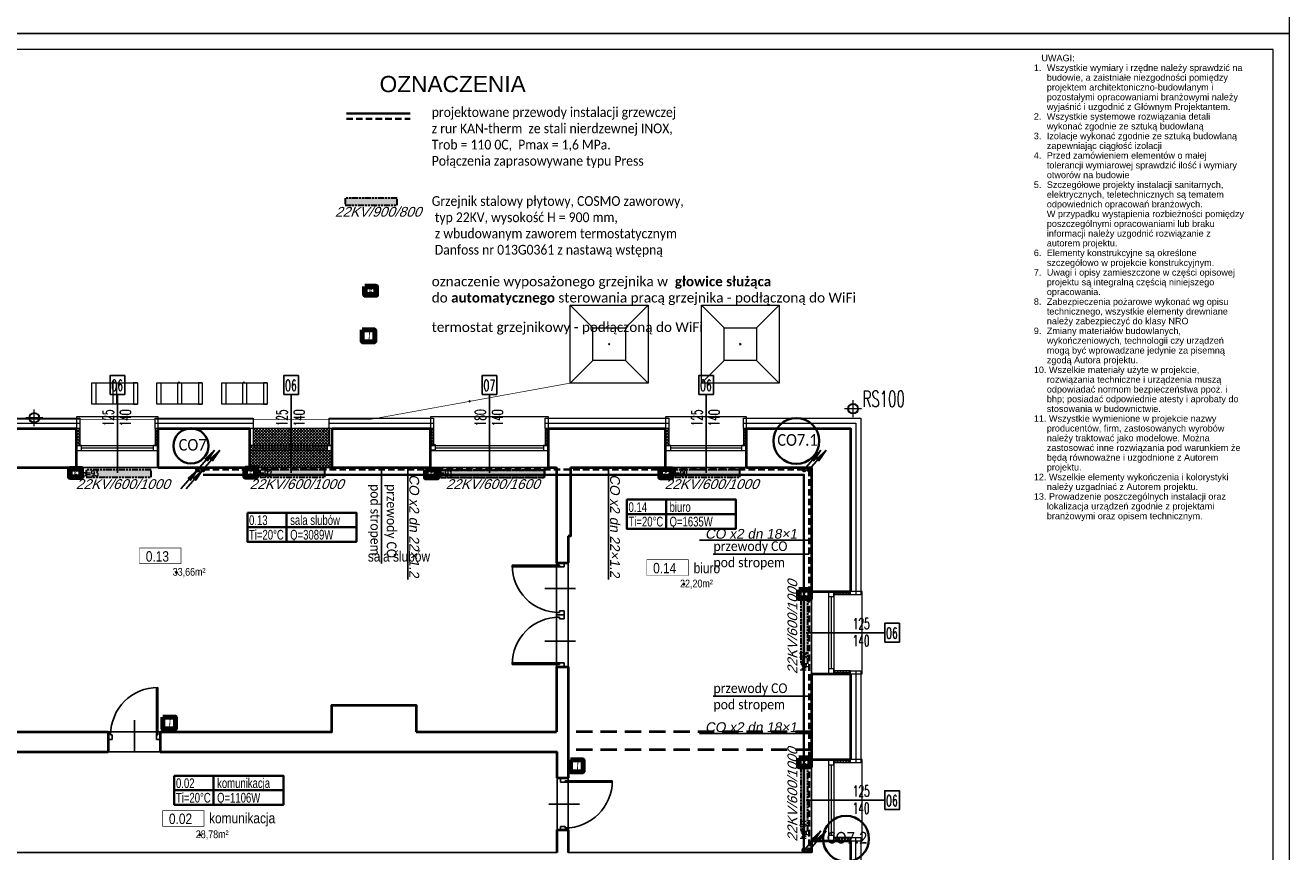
# Model space of a CAD drawing. Header units: millimetres. Extents: x 8949 to 48457, y -1077 to 15217.
# Tile 28 of 63: x 21632 to 23581, y 10060 to 11332. Entities that reach past the tile are written whole.
import ezdxf
from ezdxf.enums import TextEntityAlignment as Align

# ---------------------------------------------------------------- set-up
doc = ezdxf.new("R2010")
doc.units = ezdxf.units.MM
for name, pattern in [('DASHED', [0.75, 0.5, -0.25]), ('HIDDEN', [9.525, 6.35, -3.175]), ('PHANTOM', [29.5, 9.5, -1.5, 3, -1.5, 3, -1.5, 9.5])]:
    doc.linetypes.add(name, pattern=pattern)
for name, color, linetype, lineweight in [('0A_KONSTR', 250, 'Continuous', 40), ('0A_OCIEPLENIE', 30, 'Continuous', 9), ('0A_OPISY POM', 7, 'Continuous', 9), ('0A_POMOCNICZE', 30, 'Continuous', 9), ('0A_STOLARKA', 140, 'Continuous', 9), ('0Z_OPISY', 7, 'Continuous', 9), ('__ IS co_OZN POM', 6, 'Continuous', 35), ('___CO', 1, 'Continuous', 25), ('___IS GRZEJNIKI', 1, 'PHANTOM', 30), ('___IS OPIS PIONÓW', 2, 'Continuous', 25), ('___IS OPIS SREDNIC CO', 2, 'Continuous', 25), ('___IS PION CO', 1, 'Continuous', 25), ('__IS TERMOSTAT', 6, 'Continuous', 25), ('A_WIDOK', 40, 'Continuous', 15)]:
    doc.layers.add(name, color=color, linetype=linetype, lineweight=lineweight)
for name, color, linetype in [('___IS OPIS KS', 2, 'Continuous'), ('_a_drzwi', 2, 'Continuous'), ('Opisy', 4, 'Continuous')]:
    doc.layers.add(name, color=color, linetype=linetype)
doc.styles.add('1', font='simplex.shx', dxfattribs={"width": 0.6})
doc.styles.add('1_50', font='simplex.shx', dxfattribs={"width": 0.6})
doc.styles.add('ARIAL 2', font='ARIALN.TTF')
doc.styles.add('ETYKIETY_PRZEWODOW', font='arial.ttf', dxfattribs={"oblique": 10, "height": 10})
doc.styles.add('m1_romans', font='romans.shx', dxfattribs={"width": 0.8})
doc.styles.get("Standard").update_dxf_attribs({"font": 'arial.ttf'})
doc.linetypes.add('BATTING', pattern='A,0.00254,-2.54,[134,ltypeshp.shx,S=2.54,R=0,X=-2.54,Y=0],-5.08,[134,ltypeshp.shx,S=2.54,R=180,X=2.54,Y=0],-2.54', length=10.16254)
pattern_1 = [(45, (8036.6012, -1083.5184), (-2.24506403, 2.24506403), []), (135, (8036.6012, -1083.5184), (-2.24506403, -2.24506403), [])]

# ---------------------------------------------------------------- blocks, each defined once
blk = doc.blocks.new('A$C372b6b25')
at = {"layer": '_a_drzwi'}
for p, q in [((3.3, -4.4), (3.3, 63.9)), ((5.6, -4.4), (5.6, 63.9)), ((0, 0), (3.3, 0)), ((37, 16.7), (37, -27.8)), ((5.6, -11.1), (0, -11.1)), ((3.3, 0), (3.3, -4.4)), ((3.3, -4.4), (5.6, -4.4)), ((5.6, -4.4), (5.6, -11.1)), ((69.4, -4.4), (69.4, -11.1)), ((71.7, -4.4), (69.4, -4.4)), ((69.4, -11.1), (75, -11.1)), ((71.7, 0), (71.7, -4.4)), ((75, 0), (71.7, 0))]:
    blk.add_line(p, q, dxfattribs=at)
for points in [[(0, 0), (0, -11.1)], [(75, 0), (75, -11.1)]]:
    blk.add_lwpolyline(points, dxfattribs=at)
blk.add_arc((3.3, -4.4), 68.3, 0, 90, dxfattribs=at)
blk = doc.blocks.new('A$C3A1D35A0')
at = {"layer": '___IS PION CO'}
blk.add_hatch(color=2, dxfattribs=at).paths.add_polyline_path([(0, 39.5), (-2.4, 19.9), (0, 19.9), (2.4, 19.9)])
at = {"layer": '___IS PION CO', "color": 2}
for points in [[(0, 39.5), (-2.4, 19.9), (0, 19.9)], [(0, 39.5), (0, 0)], [(0, 39.5), (0, 0)], [(0, 39.5), (2.4, 19.9), (0, 19.9)]]:
    blk.add_lwpolyline(points, dxfattribs=at)
blk = doc.blocks.new('A$C4648537D')
at = {"layer": '__IS TERMOSTAT', "lineweight": 80}
blk.add_lwpolyline([(-9.6, 18.2), (9.6, 18.2), (9.6, 0), (-9.6, 0)], close=True, dxfattribs=at)
at = {"layer": '__IS TERMOSTAT', "insert": (-2.4, 16.7), "char_height": 15, "attachment_point": 1, "style": '1_50'}
blk.add_mtext('{\\fCalibri|b0|i1|c238|p34;T}', dxfattribs=at)
blk = doc.blocks.new('A$C6DEA4D90')
at = {"layer": '__IS TERMOSTAT', "color": 2, "lineweight": 90}
blk.add_lwpolyline([(-8.8, 12.8), (8.8, 12.8), (8.8, 0), (-8.8, 0)], close=True, dxfattribs=at)
at = {"layer": '__IS TERMOSTAT', "insert": (-2.7, 15.5), "char_height": 12, "attachment_point": 1, "style": '1_50'}
blk.add_mtext('{\\fCalibri|b0|i0|c238|p34;\\C2;g}', dxfattribs=at)

msp = doc.modelspace()

# ---------------------------------------------------------------- hatches: boundary and pattern name
at = {"layer": '0A_OCIEPLENIE', "transparency": 33554687}
h = msp.add_hatch(dxfattribs=at)
h.set_pattern_fill('ANSI37', color=256)
h.set_pattern_definition(pattern_1)
h.paths.add_polyline_path([(21716.2, 10711.4), (21711.2, 10711.4), (21711.2, 10685.4), (21716.2, 10685.4)])
h.paths.add_polyline_path([(21837.2, 10711.4), (21832.2, 10711.4), (21832.2, 10685.4), (21837.2, 10685.4)])
h = msp.add_hatch(dxfattribs=at)
h.set_pattern_fill('ANSI37', color=256)
h.set_pattern_definition(pattern_1)
h.paths.add_polyline_path([(21978.2, 10685.4), (21983.2, 10685.4), (21983.2, 10711.4), (21978.2, 10711.4)], flags=17)
h.paths.add_polyline_path([(22097.2, 10677.4), (22097.2, 10685.4), (22100.2, 10685.4), (22100.2, 10711.4), (21978.2, 10711.4), (21978.2, 10651.4), (22105.2, 10651.4), (22105.2, 10677.4)])
h = msp.add_hatch(dxfattribs=at)
h.set_pattern_fill('ANSI37', color=256)
h.set_pattern_definition(pattern_1)
h.paths.add_polyline_path([(22438.2, 10711.4), (22433.2, 10711.4), (22433.2, 10685.4), (22438.2, 10685.4)])
h.paths.add_polyline_path([(22261.2, 10711.4), (22256.2, 10711.4), (22256.2, 10686.4), (22261.2, 10686.4)])
h = msp.add_hatch(dxfattribs=at)
h.set_pattern_fill('ANSI37', color=256)
h.set_pattern_definition(pattern_1)
h.paths.add_polyline_path([(22623.2, 10711.4), (22618.2, 10711.4), (22618.2, 10685.4), (22623.2, 10685.4)])
h.paths.add_polyline_path([(22743.2, 10711.4), (22738.2, 10711.4), (22738.2, 10685.4), (22743.2, 10685.4)])
h = msp.add_hatch(dxfattribs=at)
h.set_pattern_fill('ANSI37', color=256)
h.set_pattern_definition(pattern_1)
h.paths.add_polyline_path([(22903.2, 10455.4), (22903.2, 10460.4), (22877.2, 10460.4), (22877.2, 10455.4)])
h.paths.add_polyline_path([(22877.2, 10338.4), (22877.2, 10333.4), (22903.2, 10333.4), (22903.2, 10338.4)])
h = msp.add_hatch(dxfattribs=at)
h.set_pattern_fill('ANSI37', color=256)
h.set_pattern_definition(pattern_1)
h.paths.add_polyline_path([(22903.2, 10196.4), (22903.2, 10201.4), (22877.2, 10201.4), (22877.2, 10196.4)])
h.paths.add_polyline_path([(22877.2, 10081.4), (22877.2, 10076.4), (22903.2, 10076.4), (22903.2, 10081.4)])
at = {"layer": '___IS GRZEJNIKI'}
for points in [[(22125, 11066.4), (22125, 11055.4), (22205, 11055.4), (22205, 11066.4)], [(21726.2, 10647.6), (21726.2, 10636.6), (21826.2, 10636.6), (21826.2, 10647.6)], [(21993.7, 10647.6), (21993.7, 10636.6), (22093.7, 10636.6), (22093.7, 10647.6)], [(22271.7, 10647.1), (22271.7, 10636.1), (22431.7, 10636.1), (22431.7, 10647.1)], [(22632.7, 10647.6), (22632.7, 10636.6), (22732.7, 10636.6), (22732.7, 10647.6)], [(22826.5, 10348.9), (22837.5, 10348.9), (22837.5, 10448.9), (22826.5, 10448.9)], [(22826.5, 10090.9), (22837.5, 10090.9), (22837.5, 10190.9), (22826.5, 10190.9)]]:
    msp.add_hatch(color=256, dxfattribs=at).paths.add_polyline_path(points)

# ---------------------------------------------------------------- linework, layer by layer
at = {"layer": '0A_KONSTR'}
for points in [[(21565.2, 10711.4), (21711.2, 10711.4)], [(21711.2, 10651.4), (21711.2, 10711.4)], [(21837.2, 10651.4), (21837.2, 10711.4)], [(21837.2, 10711.4), (21978.2, 10711.4)], [(21978.2, 10651.4), (21978.2, 10711.4)], [(22105.2, 10651.4), (22105.2, 10711.4)], [(22105.2, 10711.4), (22256.2, 10711.4)], [(22256.2, 10651.4), (22256.2, 10711.4)], [(22438.2, 10651.4), (22438.2, 10711.4)], [(22438.2, 10711.4), (22618.2, 10711.4)], [(22618.2, 10651.4), (22618.2, 10711.4)], [(22743.2, 10651.4), (22743.2, 10711.4)], [(22743.2, 10711.4), (22903.2, 10711.4), (22903.2, 10460.4)], [(21610.2, 10651.4), (21711.2, 10651.4)], [(21837.2, 10651.4), (21978.2, 10651.4)], [(22105.2, 10651.4), (22256.2, 10651.4)], [(22438.2, 10651.4), (22450.2, 10651.4)], [(22450.2, 10651.4), (22450.2, 10504.4)], [(22472.2, 10651.4), (22472.2, 10545.4), (22468.2, 10545.4)], [(22472.2, 10651.4), (22618.2, 10651.4)], [(22743.2, 10651.4), (22843.2, 10651.4)], [(22843.2, 10651.4), (22843.2, 10460.4)], [(22468.2, 10545.4), (22468.2, 10504.4)], [(22450.2, 10504.4), (22468.2, 10504.4)], [(22843.2, 10460.4), (22903.2, 10460.4)], [(22450.2, 10344.4), (22450.2, 10244.4)], [(22450.2, 10344.4), (22468.2, 10344.4)], [(22468.2, 10344.4), (22468.2, 10173.4)], [(22843.2, 10333.4), (22843.2, 10201.4)], [(22843.2, 10333.4), (22903.2, 10333.4)], [(22903.2, 10333.4), (22903.2, 10201.4)], [(21840.2, 10244.4), (22104.2, 10244.4), (22104.2, 10285.4), (22234.2, 10285.4), (22234.2, 10244.4)], [(21610.2, 10244.4), (21760.2, 10244.4)], [(21760.2, 10244.4), (21760.2, 10213.4)], [(21840.2, 10244.4), (21840.2, 10213.4)], [(22234.2, 10244.4), (22450.2, 10244.4)], [(21586.2, 10213.4), (21760.2, 10213.4)], [(21840.2, 10213.4), (22451.2, 10213.4)], [(22451.2, 10173.4), (22451.2, 10213.4)], [(22843.2, 10201.4), (22903.2, 10201.4)], [(22451.2, 10173.4), (22468.2, 10173.4)], [(22451.2, 10058.4), (22451.2, 10093.4)], [(22451.2, 10093.4), (22468.2, 10093.4)], [(22468.2, 10093.4), (22468.2, 10058.4)], [(22843.2, 10076.4), (22843.2, 10058.4)], [(22843.2, 10076.4), (22903.2, 10076.4)], [(22903.2, 10076.4), (22903.2, 9937.4)]]:
    msp.add_lwpolyline(points, dxfattribs=at)
at = {"layer": '0A_KONSTR', "linetype": 'DASHED', "ltscale": 50}
for points in [[(22843.2, 10244.4), (22468.2, 10244.4)], [(22843.2, 10216.4), (22468.2, 10216.4)]]:
    msp.add_lwpolyline(points, dxfattribs=at)
at = {"layer": '0A_KONSTR'}
for p in [(21865.4, 10489.5), (22646.6, 10471.5), (21901, 10085.3)]:
    msp.add_point(p, dxfattribs=at)
at = {"layer": '0A_OCIEPLENIE'}
for points in [[(21565.2, 10711.4), (21565.2, 10727.4), (21716.2, 10727.4), (21716.2, 10711.4), (21711.2, 10711.4)], [(21837.2, 10711.4), (21832.2, 10711.4), (21832.2, 10727.4), (21983.2, 10727.4), (21983.2, 10711.4), (21978.2, 10711.4)], [(22105.2, 10711.4), (22100.2, 10711.4), (22100.2, 10727.4), (22261.2, 10727.4), (22261.2, 10711.4), (22256.2, 10711.4)], [(22438.2, 10711.4), (22433.2, 10711.4), (22433.2, 10727.4), (22623.2, 10727.4), (22623.2, 10711.4), (22618.2, 10711.4)], [(22743.2, 10711.4), (22738.2, 10711.4), (22738.2, 10727.4), (22919.2, 10727.4), (22919.2, 10455.4), (22903.2, 10455.4), (22903.2, 10460.4)], [(21716.2, 10711.4), (21716.2, 10685.4)], [(21832.2, 10711.4), (21832.2, 10685.4)], [(21983.2, 10711.4), (21983.2, 10685.4)], [(22100.2, 10711.4), (22100.2, 10685.4)], [(22261.2, 10711.4), (22261.2, 10686.4)], [(22433.2, 10711.4), (22433.2, 10685.4)], [(22623.2, 10711.4), (22623.2, 10685.4)], [(22738.2, 10711.4), (22738.2, 10685.4)], [(22903.2, 10455.4), (22877.2, 10455.4)], [(22903.2, 10338.4), (22877.2, 10338.4)], [(22903.2, 10333.4), (22903.2, 10338.4), (22919.2, 10338.4), (22919.2, 10196.4), (22903.2, 10196.4), (22903.2, 10201.4)], [(22903.2, 10196.4), (22877.2, 10196.4)], [(22903.2, 10081.4), (22877.2, 10081.4)]]:
    msp.add_lwpolyline(points, dxfattribs=at)
at = {"layer": '0A_OCIEPLENIE', "linetype": 'BATTING', "lineweight": 18, "ltscale": 0.75}
for points in [[(21565.2, 10719.4), (21716.2, 10719.4)], [(21832.2, 10719.4), (21983.2, 10719.4)], [(22100.2, 10719.4), (22261.2, 10719.4)], [(22433.2, 10719.4), (22623.2, 10719.4)], [(22738.2, 10719.4), (22911.2, 10719.4), (22911.2, 10455.4)], [(22911.2, 10338.4), (22911.2, 10196.4)], [(22911.2, 9932.4), (22911.2, 10081.4)]]:
    msp.add_lwpolyline(points, dxfattribs=at)
at = {"layer": '0A_OCIEPLENIE'}
msp.add_lwpolyline([(22903.2, 10076.4), (22903.2, 10081.4), (22919.2, 10081.4), (22919.2, 9932.4), (22903.2, 9932.4), (22903.2, 9937.4)], close=True, dxfattribs=at)
at = {"layer": '0A_OPISY POM', "const_width": 1}
for points in [[(21808.3, 10527.2), (21872.1, 10527.2), (21872.1, 10503), (21808.3, 10503)], [(22589.5, 10509.3), (22653.3, 10509.3), (22653.3, 10485), (22589.5, 10485)], [(21843.9, 10123), (21907.7, 10123), (21907.7, 10098.8), (21843.9, 10098.8)]]:
    msp.add_lwpolyline(points, close=True, dxfattribs=at)
at = {"layer": '0A_POMOCNICZE', "lineweight": 13, "ltscale": 3}
for points in [[(22471.4, 10781.3), (22471.4, 10901.3), (22591.4, 10901.3), (22591.4, 10781.3), (22471.4, 10781.3), (22506.4, 10816.3)], [(22506.4, 10866.3), (22471.4, 10901.3)], [(22556.4, 10866.3), (22591.4, 10901.3)], [(22673.5, 10781.3), (22673.5, 10901.3), (22793.5, 10901.3), (22793.5, 10781.3), (22673.5, 10781.3), (22708.5, 10816.3)], [(22708.5, 10866.3), (22673.5, 10901.3)], [(22758.5, 10866.3), (22793.5, 10901.3)], [(22530.3, 10840.2), (22532.4, 10842.3)], [(22532.4, 10840.2), (22530.3, 10842.3)], [(22732.4, 10840.2), (22734.5, 10842.3)], [(22734.5, 10840.2), (22732.4, 10842.3)], [(22591.4, 10781.3), (22556.4, 10816.3)], [(22793.5, 10781.3), (22758.5, 10816.3)], [(21735, 10749), (21735, 10782), (21805, 10782), (21805, 10749), (21735, 10749)], [(21735, 10782), (21741, 10782), (21741, 10749), (21735, 10749)], [(21765, 10782), (21773, 10782), (21773, 10749), (21765, 10749)], [(21767, 10782), (21767, 10749)], [(21768, 10781), (21770.1, 10783.1)], [(21770.1, 10781), (21768, 10783.1)], [(21805, 10782), (21799, 10782), (21799, 10749), (21805, 10749)], [(21835, 10749), (21835, 10782), (21905, 10782), (21905, 10749), (21835, 10749)], [(21835, 10782), (21841, 10782), (21841, 10749), (21835, 10749)], [(21865, 10782), (21873, 10782), (21873, 10749), (21865, 10749)], [(21867, 10782), (21867, 10749)], [(21868, 10781), (21870.1, 10783.1)], [(21870.1, 10781), (21868, 10783.1)], [(21905, 10782), (21899, 10782), (21899, 10749), (21905, 10749)], [(21935, 10749), (21935, 10782), (22005, 10782), (22005, 10749), (21935, 10749)], [(21935, 10782), (21941, 10782), (21941, 10749), (21935, 10749)], [(21965, 10782), (21973, 10782), (21973, 10749), (21965, 10749)], [(21967, 10782), (21967, 10749)], [(21968, 10781), (21970.1, 10783.1)], [(21970.1, 10781), (21968, 10783.1)], [(22005, 10782), (21999, 10782), (21999, 10749), (22005, 10749)], [(22316, 10752.2), (22318.1, 10754.4)], [(22318.1, 10752.2), (22316, 10754.4)]]:
    msp.add_lwpolyline(points, dxfattribs=at)
for points in [[(22506.4, 10866.3), (22556.4, 10866.3), (22556.4, 10816.3), (22506.4, 10816.3)], [(22708.5, 10866.3), (22758.5, 10866.3), (22758.5, 10816.3), (22708.5, 10816.3)]]:
    msp.add_lwpolyline(points, close=True, dxfattribs=at)
at = {"layer": '0A_POMOCNICZE', "linetype": 'DASHED', "lineweight": 13, "ltscale": 50, "const_width": 1}
msp.add_lwpolyline([(22471.4, 10781.3), (22162.8, 10725.3), (21584.7, 10725.3)], dxfattribs=at)
at = {"layer": '0A_STOLARKA'}
for p, q in [((21711.2, 10685.4), (21837.2, 10685.4)), ((21719.2, 10681.4), (21829.2, 10681.4)), ((21978.2, 10685.4), (22105.2, 10685.4)), ((21986.2, 10681.4), (22097.2, 10681.4)), ((22256.2, 10685.4), (22438.2, 10685.4)), ((22264.2, 10681.4), (22430.2, 10681.4)), ((22618.2, 10685.4), (22743.2, 10685.4)), ((22626.2, 10681.4), (22735.2, 10681.4)), ((21711.2, 10677.4), (21837.2, 10677.4)), ((21978.2, 10677.4), (22105.2, 10677.4)), ((22256.2, 10677.4), (22438.2, 10677.4)), ((22618.2, 10677.4), (22743.2, 10677.4)), ((22869.2, 10460.4), (22869.2, 10333.4)), ((22873.2, 10452.4), (22873.2, 10341.4)), ((22877.2, 10460.4), (22877.2, 10333.4)), ((22869.2, 10201.4), (22869.2, 10076.4)), ((22873.2, 10193.4), (22873.2, 10084.4)), ((22877.2, 10201.4), (22877.2, 10076.4))]:
    msp.add_line(p, q, dxfattribs=at)
for points in [[(21837.2, 10729.4), (21711.2, 10729.4), (21711.2, 10651.4), (21837.2, 10651.4)], [(22438.2, 10729.4), (22256.2, 10729.4), (22256.2, 10651.4), (22438.2, 10651.4)], [(22743.2, 10729.4), (22618.2, 10729.4), (22618.2, 10651.4), (22743.2, 10651.4)], [(22105.2, 10711.4), (21978.2, 10711.4), (21978.2, 10651.4), (22105.2, 10651.4)], [(21719.2, 10677.4), (21719.2, 10685.4), (21711.2, 10685.4), (21711.2, 10677.4)], [(21837.2, 10677.4), (21837.2, 10685.4), (21829.2, 10685.4), (21829.2, 10677.4)], [(21986.2, 10677.4), (21986.2, 10685.4), (21978.2, 10685.4), (21978.2, 10677.4)], [(22105.2, 10677.4), (22105.2, 10685.4), (22097.2, 10685.4), (22097.2, 10677.4)], [(22264.2, 10678.4), (22264.2, 10686.4), (22256.2, 10686.4), (22256.2, 10678.4)], [(22264.2, 10677.4), (22264.2, 10685.4), (22256.2, 10685.4), (22256.2, 10677.4)], [(22438.2, 10677.4), (22438.2, 10685.4), (22430.2, 10685.4), (22430.2, 10677.4)], [(22438.2, 10677.4), (22438.2, 10685.4), (22430.2, 10685.4), (22430.2, 10677.4)], [(22626.2, 10677.4), (22626.2, 10685.4), (22618.2, 10685.4), (22618.2, 10677.4)], [(22743.2, 10677.4), (22743.2, 10685.4), (22735.2, 10685.4), (22735.2, 10677.4)], [(22921.2, 10333.4), (22921.2, 10460.4), (22843.2, 10460.4), (22843.2, 10333.4)], [(22869.2, 10452.4), (22877.2, 10452.4), (22877.2, 10460.4), (22869.2, 10460.4)], [(22869.2, 10333.4), (22877.2, 10333.4), (22877.2, 10341.4), (22869.2, 10341.4)], [(22921.2, 10076.4), (22921.2, 10201.4), (22843.2, 10201.4), (22843.2, 10076.4)], [(22869.2, 10193.4), (22877.2, 10193.4), (22877.2, 10201.4), (22869.2, 10201.4)], [(22869.2, 10076.4), (22877.2, 10076.4), (22877.2, 10084.4), (22869.2, 10084.4)]]:
    msp.add_lwpolyline(points, close=True, dxfattribs=at)
at = {"layer": '0Z_OPISY'}
for points in [[(20379.1, 11320), (23579.1, 11320), (23579.1, 13420), (20379.1, 13420)], [(20379.1, 9220), (23579.1, 9220), (23579.1, 11320), (20379.1, 11320)], [(20404.1, 9245), (23554.1, 9245), (23554.1, 11295), (20404.1, 11295)]]:
    msp.add_lwpolyline(points, close=True, dxfattribs=at)
at = {"layer": '__ IS co_OZN POM'}
for p, q in [((22558.6, 10579.5), (22726.7, 10579.5)), ((21974.4, 10559.3), (22142.4, 10559.3)), ((21861.9, 10154.3), (22029.9, 10154.3))]:
    msp.add_line(p, q, dxfattribs=at)
for points in [[(22558.6, 10601.9), (22726.7, 10601.9), (22726.7, 10557.1), (22558.6, 10557.1)], [(21974.4, 10581.7), (22142.4, 10581.7), (22142.4, 10537), (21974.4, 10537)], [(21861.9, 10176.6), (22029.9, 10176.6), (22029.9, 10131.9), (21861.9, 10131.9)]]:
    msp.add_lwpolyline(points, close=True, dxfattribs=at)
for points in [[(22619.1, 10557.1), (22619.1, 10601.9)], [(22034.9, 10537), (22034.9, 10581.7)], [(21922.4, 10131.9), (21922.4, 10176.6)]]:
    msp.add_lwpolyline(points, dxfattribs=at)
at = {"layer": '___CO', "lineweight": 35, "ltscale": 20}
msp.add_lwpolyline([(22126.8, 11196.5), (22225.3, 11196.5)], dxfattribs=at)
at = {"layer": '___CO', "linetype": 'DASHED', "lineweight": 35, "ltscale": 20}
for points in [[(22126.8, 11188.5), (22225.3, 11188.5)], [(21906.1, 10648.2), (22839.5, 10648.2), (22839.5, 10061.9)]]:
    msp.add_lwpolyline(points, dxfattribs=at)
at = {"layer": '___CO', "linetype": 'ByBlock', "lineweight": 35, "ltscale": 20}
msp.add_lwpolyline([(21906.1, 10640.2), (22831.5, 10640.2), (22831.5, 10061.9)], dxfattribs=at)
at = {"layer": '___IS GRZEJNIKI'}
for points in [[(22125, 11066.4), (22125, 11055.4), (22205, 11055.4), (22205, 11066.4), (22125, 11066.4)], [(21726.2, 10647.6), (21726.2, 10636.6), (21826.2, 10636.6), (21826.2, 10647.6), (21726.2, 10647.6)], [(21993.7, 10647.6), (21993.7, 10636.6), (22093.7, 10636.6), (22093.7, 10647.6), (21993.7, 10647.6)], [(22271.7, 10647.1), (22271.7, 10636.1), (22431.7, 10636.1), (22431.7, 10647.1), (22271.7, 10647.1)], [(22271.7, 10647.1), (22431.7, 10647.1), (22431.7, 10636.1), (22271.7, 10636.1), (22271.7, 10647.1)], [(22632.7, 10647.6), (22632.7, 10636.6), (22732.7, 10636.6), (22732.7, 10647.6), (22632.7, 10647.6)], [(22826.5, 10348.9), (22837.5, 10348.9), (22837.5, 10448.9), (22826.5, 10448.9), (22826.5, 10348.9)], [(22826.5, 10090.9), (22837.5, 10090.9), (22837.5, 10190.9), (22826.5, 10190.9), (22826.5, 10090.9)]]:
    msp.add_lwpolyline(points, dxfattribs=at)
at = {"layer": '___IS OPIS PIONÓW', "color": 2, "lineweight": 35}
for centre, radius in [((22819.7, 10692.2), 35.3), ((21887.4, 10684.7), 27), ((22896.2, 10079.5), 35.3)]:
    msp.add_circle(centre, radius, dxfattribs=at)
at = {"layer": '___IS OPIS SREDNIC CO', "color": 2, "ltscale": 20}
for p, q in [((22221.4, 10651.4), (22221.4, 10478.9)), ((22530.5, 10651.4), (22530.5, 10478.9)), ((22670.6, 10539.2), (22843.2, 10539.2)), ((22670.6, 10241.4), (22843.2, 10241.4))]:
    msp.add_line(p, q, dxfattribs=at)
at = {"layer": '___IS PION CO', "color": 6}
for points in [[(22180.7, 10651.4), (22180.7, 10503.3)], [(22839.5, 10518.1), (22691.4, 10518.1)], [(22839.5, 10299.2), (22691.4, 10299.2)]]:
    msp.add_lwpolyline(points, dxfattribs=at)
at = {"layer": '___IS PION CO', "lineweight": 50}
for centre in [(21898.1, 10648.2), (21906.1, 10648.2), (22831.6, 10648.2), (22839.6, 10648.2), (22831.6, 10061.9), (22839.6, 10061.9)]:
    msp.add_circle(centre, 2.05, dxfattribs=at)
at = {"layer": 'A_WIDOK', "linetype": 'HIDDEN', "ltscale": 10}
for points in [[(21646.3, 10714.9), (21646.3, 10740.9)], [(22920.1, 10741.9), (22894.1, 10741.9)], [(22907.1, 10728.9), (22907.1, 10754.9)], [(21659.3, 10727.9), (21633.3, 10727.9)]]:
    msp.add_lwpolyline(points, dxfattribs=at)
at = {"layer": 'A_WIDOK'}
for centre in [(22907.1, 10741.9), (21646.3, 10727.9)]:
    msp.add_circle(centre, 8, dxfattribs=at)
at = {"layer": 'A_WIDOK', "linetype": 'HIDDEN', "ltscale": 10}
for centre in [(22907.1, 10741.9), (21646.3, 10727.9)]:
    msp.add_circle(centre, 7, dxfattribs=at)
at = {"layer": 'Defpoints'}
for points in [[(21610.2, 10651.4), (22450.2, 10651.4), (22450.2, 10244.4), (22234.2, 10244.4), (22234.2, 10285.4), (22104.2, 10285.4), (22104.2, 10244.4), (21610.2, 10244.4)], [(22472.2, 10651.4), (22843.2, 10651.4), (22843.2, 10058.4), (22468.2, 10058.4), (22468.2, 10545.4), (22472.2, 10545.4)], [(20594.2, 10213.4), (22451.2, 10213.4), (22451.2, 10058.4), (20594.2, 10058.4)]]:
    msp.add_lwpolyline(points, close=True, dxfattribs=at)
at = {"layer": 'Opisy'}
for p, q in [((21774.2, 10643.3), (21774.2, 10764)), ((22041.7, 10643.3), (22041.7, 10764)), ((22347.2, 10643.3), (22347.2, 10764)), ((22680.7, 10643.3), (22680.7, 10764)), ((22835, 10396.9), (22955.8, 10396.9)), ((22835, 10138.9), (22955.8, 10138.9))]:
    msp.add_line(p, q, dxfattribs=at)
for points in [[(21762.9, 10764), (21762.9, 10793), (21785.5, 10793), (21785.5, 10764)], [(22030.4, 10764), (22030.4, 10793), (22053, 10793), (22053, 10764)], [(22335.9, 10764), (22335.9, 10793), (22358.5, 10793), (22358.5, 10764)], [(22669.4, 10764), (22669.4, 10793), (22692, 10793), (22692, 10764)], [(22955.8, 10382.5), (22955.8, 10411.4), (22978.4, 10411.4), (22978.4, 10382.5)], [(22955.8, 10124.5), (22955.8, 10153.4), (22978.4, 10153.4), (22978.4, 10124.5)]]:
    msp.add_lwpolyline(points, close=True, dxfattribs=at)

# ---------------------------------------------------------------- block references
at = {"layer": '___IS PION CO', "rotation": 319.1596207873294}
for p in [(21898.1, 10648.2), (21906.1, 10648.2), (22831.6, 10648.2), (22839.6, 10648.2), (21872.2, 10618.3), (21880.2, 10618.3), (22831.6, 10061.9), (22839.6, 10061.9)]:
    msp.add_blockref('A$C3A1D35A0', p, dxfattribs=at)
at = {"layer": '__IS TERMOSTAT'}
for name, p in [('A$C6DEA4D90', (22164.1, 10917.2)), ('A$C4648537D', (22161, 10845.1)), ('A$C6DEA4D90', (21709.7, 10636.6)), ('A$C6DEA4D90', (21979.6, 10637.1)), ('A$C6DEA4D90', (22257.9, 10635.7)), ('A$C6DEA4D90', (22618.8, 10636.2)), ('A$C6DEA4D90', (22832.3, 10449.9)), ('A$C4648537D', (21853.9, 10248.6)), ('A$C4648537D', (22481.8, 10182.7)), ('A$C6DEA4D90', (22832.3, 10190.9))]:
    msp.add_blockref(name, p, dxfattribs=at)
at = {"layer": '_a_drzwi', "yscale": 1.066666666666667, "zscale": 1.066666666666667}
for p, xscale, rotation in [((22450.2, 10504.4), -1.066666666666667, 89.99999960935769), ((22450.2, 10344.4), 1.066666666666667, 90.00000039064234), ((21840.2, 10244.4), -1.066666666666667, 359.9999996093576), ((22468.2, 10172.5), 1.066666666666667, 269.9999999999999)]:
    msp.add_blockref('A$C372b6b25', p, dxfattribs=dict(at, xscale=xscale, rotation=rotation))

# ---------------------------------------------------------------- texts
at = {"layer": '0A_OPISY POM', "attachment_point": 9, "line_spacing_factor": 0.8, "style": 'm1_romans'}
for s, insert, char_height, width in [('{\\fArial Narrow|b0|i0|c238|p34;\\W1;0.13}', (21853.7, 10506.2), 16, 375.3), ('{\\fArial Narrow|b0|i0|c238|p34;\\W1;sala ślubów}', (22255.7, 10506.2), 16, 375.3), ('{\\fArial Narrow|b0|i0|c238|p34;\\W1;0.14}', (22634.9, 10488.2), 16, 375.3), ('\\pxql;{\\fArial Narrow|b0|i0|c238|p34;\\W1;biuro}', (23036.9, 10488.2), 16, 375.3), ('{\\fArial Narrow|b0|i0|c238|p34;\\W1;33,66m²}', (21909.9, 10482.4), 12, 96.864), ('{\\fArial Narrow|b0|i0|c238|p34;\\W1;22,20m²}', (22691.1, 10464.4), 12, 96.864), ('{\\fArial Narrow|b0|i0|c238|p34;\\W1;0.02}', (21889.3, 10102), 16, 375.3), ('\\pxql;{\\fArial Narrow|b0|i0|c238|p34;\\W1;komunikacja}', (22290.7, 10098.5), 16, 375.3), ('{\\fArial Narrow|b0|i0|c238|p34;\\W1;28,78m²}', (21945.4, 10078.2), 12, 96.864)]:
    msp.add_mtext(s, dxfattribs=dict(at, insert=insert, char_height=char_height, width=width))
at = {"layer": '0Z_OPISY', "insert": (23185.4, 11287.1), "char_height": 10.0033, "width": 323.291, "attachment_point": 1, "line_spacing_factor": 0.9, "style": 'ARIAL 2'}
msp.add_mtext('\\pi-20.007,l20.007,t20.007;{\\fArial|b0|i0|c238|p34;\\~\\~ UWAGI:\\P1. ^IWszystkie wymiary i rzędne należy sprawdzić na budowie, a zaistniałe niezgodności pomiędzy projektem architektoniczno-budowlanym i pozostałymi opracowaniami branżowymi należy wyjaśnić i uzgodnić z Głównym Projektantem.\\P2. ^IWszystkie systemowe rozwiązania detali wykonać zgodnie ze sztuką budowlaną\\P3.^IIzolacje wykonać zgodnie ze sztuką budowlaną zapewniając ciągłość izolacji\\P4. ^IPrzed zamówieniem elementów o małej tolerancji wymiarowej sprawdzić ilość i wymiary otworów na budowie\\P5. ^ISzczegółowe projekty instalacji sanitarnych, elektrycznych, teletechnicznych są tematem odpowiednich opracowań branżowych. \\P   ^IW przypadku wystąpienia rozbieżności pomiędzy poszczególnymi opracowaniami lub braku informacji należy uzgodnić rozwiązanie z autorem projektu.\\P6. ^IElementy konstrukcyjne są określone szczegółowo w projekcie konstrukcyjnym.\\P7. ^IUwagi i opisy zamieszczone w części opisowej projektu są integralną częścią niniejszego opracowania.\\P8.\\~^IZabezpieczenia pożarowe wykonać wg opisu technicznego, wszystkie elementy drewniane należy zabezpieczyć do klasy NRO\\P9.\\~^IZmiany materiałów budowlanych, wykończeniowych, technologii czy urządzeń mogą być wprowadzane jedynie za pisemną zgodą Autora projektu.\\P10. Wszelkie materiały użyte w projekcie, rozwiązania techniczne i urządzenia muszą odpowiadać normom bezpieczeństwa ppoż. i bhp; posiadać odpowiednie atesty i aprobaty do stosowania w budownictwie.\\P11. Wszystkie wymienione w projekcie nazwy producentów, firm, zastosowanych wyrobów należy traktować jako modelowe. Można zastosować inne rozwiązania pod warunkiem że będą równoważne i uzgodnione z Autorem projektu.\\P12. Wszelkie elementy wykończenia i kolorystyki należy uzgadniać z Autorem projektu.\\P13. Prowadzenie poszczególnych instalacji oraz lokalizacja urządzeń zgodnie z projektami branżowymi oraz opisem technicznym.}', dxfattribs=at)
at = {"layer": '__ IS co_OZN POM', "color": 2, "width": 0.7}
for s, p in [('sala slubów', (22040.3, 10562.8)), ('0.14', (22561.3, 10582.8)), ('biuro', (22624.5, 10583)), ('0.13', (21977, 10562.7)), ('Ti=20%%DC', (22561.2, 10560.5)), ('Q=1635W', (22624.5, 10560.5)), ('Ti=20%%DC', (21976.9, 10540.3)), ('Q=3089W', (22040.3, 10540.3)), ('0.02', (21864.5, 10157.6)), ('komunikacja', (21927.8, 10157.7)), ('Ti=20%%DC', (21864.4, 10135.2)), ('Q=1106W', (21927.8, 10135.2))]:
    msp.add_text(s, height=15, dxfattribs=at).set_placement(p)
at = {"layer": '___IS GRZEJNIKI', "color": 2, "char_height": 15, "width": 429.415, "attachment_point": 1}
for s, insert in [('{\\Q20;22KV/900/800}', (22109.2, 11052.7)), ('{\\Q20;22KV/600/1000}', (21710.3, 10633.3)), ('{\\Q20;22KV/600/1000}', (21977.8, 10633.3)), ('{\\Q20;22KV/600/1600}', (22279.8, 10633.3)), ('{\\Q20;22KV/600/1000}', (22616.8, 10633.3))]:
    msp.add_mtext(s, dxfattribs=dict(at, insert=insert))
at = {"layer": '___IS GRZEJNIKI', "color": 2, "char_height": 15, "width": 429.415, "attachment_point": 1, "rotation": 90}
for insert in [(22806.1, 10333.1), (22806.1, 10075.1)]:
    msp.add_mtext('{\\Q20;22KV/600/1000}', dxfattribs=dict(at, insert=insert))
at = {"layer": '___IS OPIS KS', "color": 2, "linetype": 'ByBlock', "lineweight": 35}
msp.add_text('OZNACZENIA', height=25, dxfattribs=at).set_placement((22178, 11229.5))
at = {"layer": '___IS OPIS PIONÓW', "char_height": 18, "attachment_point": 1, "style": '1_50'}
for s, insert in [('{\\fCalibri|b0|i0|c238|p34;\\W0.9;\\C2;CO7.1}', (22790.4, 10702.8)), ('{\\fCalibri|b0|i0|c238|p34;\\W0.9;\\C2;CO7}', (21868.6, 10695.3)), ('{\\fCalibri|b0|i0|c238|p34;\\W0.9;\\C2;CO7.2}', (22866.8, 10090.1))]:
    msp.add_mtext_dynamic_manual_height_columns(s, width=4.098, gutter_width=7.5, heights=[0], dxfattribs=dict(at, insert=insert))
at = {"layer": '___IS OPIS PIONÓW', "color": 6, "insert": (22204, 10625.8), "char_height": 15, "attachment_point": 1, "rotation": 270, "style": '1_50'}
msp.add_mtext_dynamic_manual_height_columns('{\\fCalibri|b0|i0|c238|p34;\\W0.9;przewody CO pod stropem}', width=128.703, gutter_width=7.5, heights=[0], dxfattribs=at)
at = {"layer": '___IS OPIS PIONÓW', "color": 6, "char_height": 15, "attachment_point": 1, "style": '1_50'}
for insert in [(22692.2, 10537.7), (22692.2, 10318.9)]:
    msp.add_mtext_dynamic_manual_height_columns('{\\fCalibri|b0|i0|c238|p34;\\W0.9;przewody CO pod stropem}', width=128.703, gutter_width=7.5, heights=[0], dxfattribs=dict(at, insert=insert))
at = {"layer": '___IS OPIS SREDNIC CO', "color": 2, "style": 'ETYKIETY_PRZEWODOW', "oblique": 10}
for p in [(22231.4, 10558.2), (22540.5, 10558.2)]:
    msp.add_text('CO x2 dn 22×1.2 ', height=15, rotation=270, dxfattribs=at).set_placement(p, align=Align.MIDDLE_CENTER)
for p in [(22753, 10549.2), (22753, 10251.4)]:
    msp.add_text('CO x2 dn 18×1 ', height=15, dxfattribs=at).set_placement(p, align=Align.MIDDLE_CENTER)
at = {"layer": '__IS TERMOSTAT', "char_height": 15, "attachment_point": 1, "style": '1_50'}
for s, insert in [('{\\fCalibri|b0|i0|c238|p34;\\W0.9;\\C2;projektowane przewody instalacji grzewczej \\Pz rur KAN-therm  ze stali nierdzewnej INOX, \\H1.3528x; \\H0.73919x;\\PTrob = 110 0C,  Pmax = 1,6 MPa. \\H1.2352x; \\H0.80957x;\\PPołączenia zaprasowywane typu Press\\H1.2744x; }', (22258.3, 11206.2)), ('{\\fCalibri|b0|i0|c238|p34;\\W0.9;\\C2;Grzejnik stalowy płytowy, COSMO zaworowy,\\P typ 22KV, wysokość H = 900 mm,\\H1.3598x; \\H0.73542x;\\P z wbudowanym zaworem termostatycznym\\H1.2359x; \\H0.8091x;\\P Danfoss nr 013G0361 z nastawą wstępną\\H1.2796x; }', (22258.3, 11069.3)), ('{\\fCalibri|b0|i0|c238|p34;\\W1;\\C2;oznaczenie wyposażonego grzejnika w  \\fCalibri|b1|i0|c238|p34;głowice służąca\\P\\fCalibri|b0|i0|c238|p34;do\\~\\fCalibri|b1|i0|c238|p34;automatycznego\\fCalibri|b0|i0|c238|p34;\\~sterowania pracą grzejnika - podłączoną do WiFi\\H1.3528x; }', (22258.3, 10945.5)), ('{\\fCalibri|b0|i0|c238|p34;\\W1;\\C2;termostat grzejnikowy - podłączoną do WiFi}', (22258.3, 10875.1))]:
    msp.add_mtext(s, dxfattribs=dict(at, insert=insert))
at = {"layer": 'A_WIDOK', "insert": (22954.2, 10757.1), "char_height": 25, "width": 158.627, "attachment_point": 5, "rotation": 0, "style": '1'}
msp.add_mtext('RS100', dxfattribs=at)
at = {"layer": 'Opisy', "char_height": 16.8, "width": 158.627, "attachment_point": 5, "style": '1'}
for s, insert in [('O6', (21773.8, 10777.8)), ('O6', (22041.3, 10777.8)), ('O7', (22346.8, 10777.8)), ('O6', (22680.3, 10777.8)), ('125', (22919.7, 10410.9)), ('O6', (22966.7, 10396.2)), ('140', (22919.4, 10384.5)), ('125', (22919.7, 10152.9)), ('140', (22919.4, 10126.5)), ('O6', (22966.7, 10138.2))]:
    msp.add_mtext(s, dxfattribs=dict(at, insert=insert))
at = {"layer": 'Opisy', "char_height": 16.8, "width": 158.627, "attachment_point": 5, "rotation": 90, "style": '1'}
for s, insert in [('125', (21760.2, 10727.9)), ('140', (21786.6, 10727.7)), ('125', (22027.7, 10727.9)), ('140', (22054.1, 10727.7)), ('180', (22333.2, 10727.9)), ('140', (22359.6, 10727.7)), ('125', (22666.7, 10727.9)), ('140', (22693.1, 10727.7))]:
    msp.add_mtext(s, dxfattribs=dict(at, insert=insert))
at = {"layer": 'Opisy', "char_height": 9, "width": 158.627, "attachment_point": 5, "line_spacing_factor": 0.7, "style": '1'}
for s, insert in [('\\pxqr;hp=93', (21665.8, 10640.9)), ('\\pxqr;hp=92', (21932.8, 10640.9)), ('\\pxqr;hp=91', (22210.8, 10640.9)), ('\\pxqr;hp=90', (22572.8, 10640.9))]:
    msp.add_mtext(s, dxfattribs=dict(at, insert=insert))
at = {"layer": 'Opisy', "char_height": 9, "width": 158.627, "attachment_point": 5, "rotation": 90, "line_spacing_factor": 0.7, "style": '1'}
for s, insert in [('\\pxqr;hp=92', (22831.8, 10288.6)), ('\\pxqr;hp=91', (22831.8, 10029.6))]:
    msp.add_mtext(s, dxfattribs=dict(at, insert=insert))

doc.saveas('drawing.dxf')
